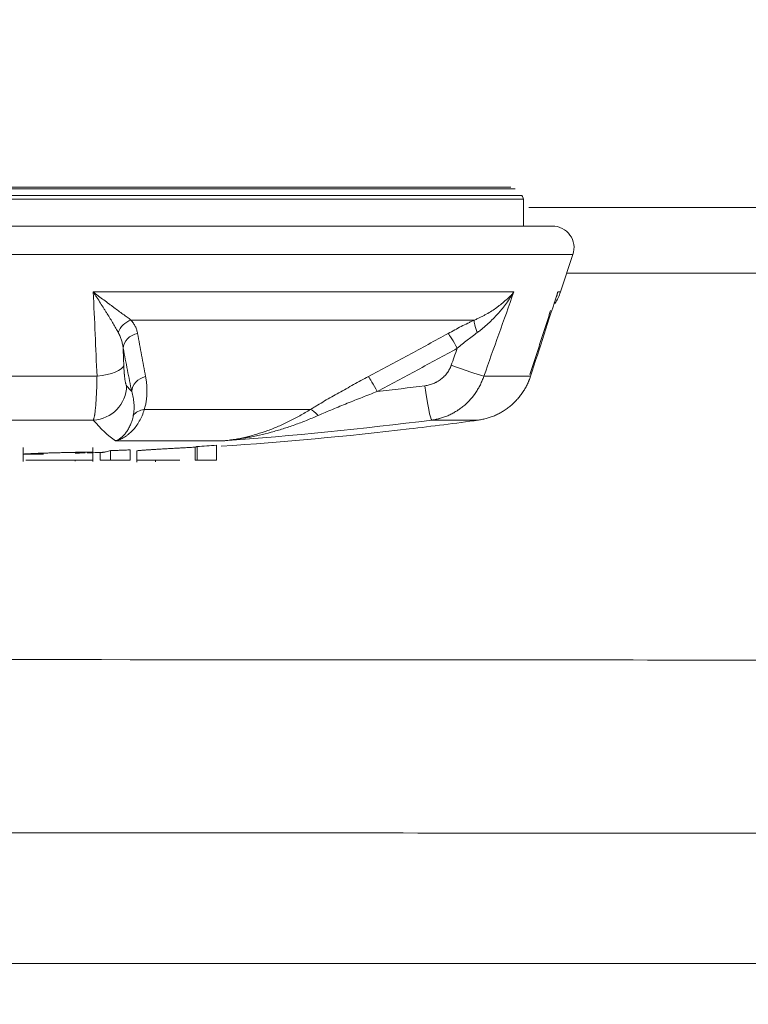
# Model space of a CAD drawing. Header units: millimetres. Extents: x 0 to 594, y 0 to 420.
# Tile 232 of 256: x 310.47 to 312.57, y 346.35 to 349.19. Entities that reach past the tile are written whole.
import ezdxf

# ---------------------------------------------------------------- set-up
doc = ezdxf.new("R2010")
doc.units = ezdxf.units.MM
doc.layers.add('1', color=7, linetype='Continuous', true_color=0xffffff)
doc.styles.add('Arial Unicode MS', font='txt')
doc.dimstyles.get("Standard").update_dxf_attribs({"dimtxt": 0.18, "dimasz": 0.18, "dimexe": 0.18, "dimexo": 0.0625, "dimgap": 0.09, "dimtad": 0, "dimtih": 1, "dimtoh": 1, "dimdec": 4, "dimzin": 0, "dimdsep": 46, "dimtxsty": 'Standard', "dimcen": 0.09, "dimadec": 0, "dimazin": 0, "dimtfac": 1, "dimtdec": 4, "dimtofl": 0, "dimtmove": 0, "dimatfit": 3, "dimfxl": 0, "dimtolj": 1, "dimtzin": 0, "dimarcsym": 0})

# ---------------------------------------------------------------- blocks, each defined once
blk = doc.blocks.new('_U2')
at = {"layer": '1', "color": 18, "lineweight": 13}
for p, q in [((142.3008, 334.4792), (142.3008, 394.7968)), ((368.28, 363.0393), (368.28, 394.7968)), ((142.3008, 392.7968), (235.4192, 392.7968)), ((368.28, 392.7968), (275.1617, 392.7968))]:
    blk.add_line(p, q, dxfattribs=at)
at = {"layer": '1', "color": 18}
for points in [[(142.3008, 392.7968), (145.8008, 393.7346), (145.8008, 391.8589)], [(368.28, 392.7968), (364.78, 391.8589), (364.78, 393.7346)]]:
    blk.add_solid(points, dxfattribs=at)
at = {"layer": '1', "color": 18, "linetype": 'Continuous', "lineweight": 13, "char_height": 2.5, "attachment_point": 7, "line_spacing_factor": 1.047437, "style": 'Arial Unicode MS'}
for s, insert in [('\\fArial Unicode MS|b0|i0;\\W1.0000; LIFT POINT SPAN', (244.1567, 390.9192)), ('\\fArial Unicode MS|b0|i0;\\W1.0000;4.5', (237.0517, 390.9192))]:
    blk.add_mtext(s, dxfattribs=dict(at, insert=insert))

msp = doc.modelspace()

# ---------------------------------------------------------------- linework, layer by layer
at = {"layer": '1', "color": 155, "linetype": 'Continuous', "lineweight": 13}
for p, q in [((311.9017, 348.7057), (308.7215, 348.7057)), ((311.9253, 348.6758), (308.6978, 348.6758)), ((308.7022, 348.6864), (311.921, 348.6864)), ((312.0683, 348.5162), (308.5549, 348.5162)), ((310.6851, 348.4085), (311.8978, 348.4085)), ((312.0323, 348.4085), (312.0245, 348.4085)), ((311.7843, 348.3276), (310.7937, 348.3276)), ((310.1452, 348.1653), (310.6959, 348.1653)), ((311.8112, 348.1653), (311.946, 348.1653)), ((310.8322, 348.0697), (311.3116, 348.0697)), ((311.0603, 347.9793), (310.7495, 347.9793))]:
    msp.add_line(p, q, dxfattribs=at)
at = {"layer": '1', "color": 155, "linetype": 'Continuous', "lineweight": 18}
for p, q in [((308.7338, 348.7108), (311.8894, 348.7108)), ((311.9253, 348.5986), (311.9253, 348.6758)), ((312.009, 348.5986), (308.6142, 348.5986)), ((312.0323, 348.4085), (312.0683, 348.5162)), ((310.6852, 348.039), (310.1351, 348.039)), ((311.7956, 348.039), (311.661, 348.039)), ((311.0404, 347.9236), (311.0404, 347.9664)), ((310.4832, 347.9601), (310.4832, 347.9195)), ((310.6842, 347.9195), (310.6842, 347.9601)), ((310.7051, 347.9236), (310.7051, 347.9457)), ((310.7352, 347.9236), (310.7352, 347.951)), ((310.7917, 347.9236), (310.7917, 347.9532)), ((310.8104, 347.9505), (310.8104, 347.9174)), ((310.9787, 347.9236), (310.9787, 347.961)), ((310.9843, 347.9236), (310.9843, 347.9629)), ((310.6329, 347.9204), (310.6329, 347.9236)), ((310.8644, 347.9236), (310.8644, 347.9182)), ((310.9843, 347.9236), (311.0404, 347.9236))]:
    msp.add_line(p, q, dxfattribs=at)
at = {"layer": '1', "color": 18, "linetype": 'Continuous', "lineweight": 13}
msp.add_line((318.139, 346.4717), (306.1345, 346.4717), dxfattribs=at)
at = {"layer": '1', "color": 155, "linetype": 'Continuous', "lineweight": 18}
for centre, radius, start, end in [((311.9103, 348.6758), 0.015, 0, 45), ((312.009, 348.5361), 0.0625, 341.5, 90), ((311.89, 348.4561), 0.15, 327.4345, 341.5), ((310.3116, 358.9886), 11.05, 273.85266, 276.67545), ((310.3116, 358.9886), 11.05, 271.84804, 272.08456)]:
    msp.add_arc(centre, radius, start, end, dxfattribs=at)
at = {"layer": '1', "color": 155, "linetype": 'Continuous', "lineweight": 13}
for centre, major_axis, ratio, start_param, end_param in [((310.8012, 348.2847), (0.0369, 0.0338), 0.830024, 1.083164, 2.164001), ((311.8072, 348.2847), (-0.0211, 0.0453), 0.222841, 0.24386, 1.324697), ((310.821, 348.246), (0.0491, 0.0096), 0.872382, 1.565648, 2.921255), ((311.731, 348.246), (-0.024, 0.0438), 0.063237, 4.677736, 6.033343), ((310.6737, 348.1971), (0.0999, 0.0038), 0.332945, 4.924096, 6.16964), ((311.7245, 348.1971), (0.0943, -0.0334), 0.024134, 4.644405, 5.889949), ((310.8457, 348.1215), (0.049, 0.0099), 0.879036, 1.592231, 2.915581), ((311.5002, 348.1215), (-0.0234, 0.0442), 0.063719, 4.678634, 6.001984), ((310.6818, 348.1381), (0.0765, 0.0644), 0.986351, 4.053871, 5.577122), ((310.9285, 358.9886), (0, 10.9376), 0.106837, 3.015243, 3.027963), ((310.2669, 358.9886), (0, -10.9376), 0.997399, 0.113629, 0.126349), ((311.6488, 348.1381), (0.0126, -0.0992), 0.071498, 4.703283, 6.226534), ((310.8431, 348.0269), (0.0477, -0.015), 0.849933, 2.054891, 2.870417), ((311.3326, 348.0269), (-0.0264, 0.0425), 0.306836, 5.148973, 5.9645), ((310.8338, 358.9886), (0, -11.0375), 0.106837, 6.156836, 6.211673)]:
    msp.add_ellipse(centre, major_axis=major_axis, ratio=ratio, start_param=start_param, end_param=end_param, dxfattribs=at)
at = {"layer": '1', "color": 155, "linetype": 'Continuous', "lineweight": 18}
for centre, major_axis, ratio, start_param, end_param in [((310.2737, 358.9886), (0, 11.0375), 0.997399, 3.213105, 3.267942), ((310.5263, 358.9886), (0, -11.0375), 0.912599, 0.106406, 0.126349)]:
    msp.add_ellipse(centre, major_axis=major_axis, ratio=ratio, start_param=start_param, end_param=end_param, dxfattribs=at)
for points, degree in [([(311.9409, 348.6518), (312.7695, 348.6521), (313.5982, 348.6522), (314.4269, 348.6523)], 3), ([(310.6959, 348.1653), (310.6923, 348.2464), (310.6887, 348.3274), (310.6851, 348.4085)], 3), ([(311.8978, 348.4085), (311.869, 348.3274), (311.8402, 348.2464), (311.8112, 348.1653)], 3), ([(311.946, 348.1653), (311.9722, 348.2464), (311.9984, 348.3274), (312.0245, 348.4085)], 3), ([(311.9444, 348.1707), (312.0039, 348.3546)], 1), ([(311.0404, 347.9664), (311.0217, 347.9652), (311.003, 347.964), (310.9843, 347.9629)], 3)]:
    msp.add_open_spline(points, degree=degree, dxfattribs=at)
at = {"layer": '1', "color": 155, "linetype": 'Continuous', "lineweight": 13}
for points in [[(313.361, 348.4619), (312.9241, 348.4622), (312.4871, 348.4625), (312.0502, 348.4627)], [(310.7713, 348.246), (310.7719, 348.2297), (310.7725, 348.2134), (310.7731, 348.1971)], [(311.7173, 348.1971), (311.723, 348.2134), (311.7288, 348.2297), (311.7346, 348.246)]]:
    msp.add_open_spline(points, degree=3, dxfattribs=at)
at = {"layer": '1', "color": 155, "linetype": 'Continuous', "lineweight": 18}
for points, knots in [([(310.6851, 348.4085), (310.6851, 348.4085), (310.6852, 348.4084), (310.6854, 348.4083), (310.6855, 348.4082), (310.6857, 348.408), (310.6862, 348.4077), (310.6873, 348.4068), (310.6896, 348.4051), (310.6941, 348.4016), (310.6979, 348.3987), (310.7055, 348.3929), (310.7106, 348.3891), (310.7204, 348.3817), (310.7253, 348.378), (310.7325, 348.3726), (310.7355, 348.3704), (310.7385, 348.3682), (310.7397, 348.3673), (310.7402, 348.3669), (310.742, 348.3656), (310.7432, 348.3647), (310.749, 348.3604), (310.7535, 348.3571), (310.7623, 348.3506), (310.7665, 348.3475), (310.7728, 348.3429), (310.7768, 348.34), (310.7827, 348.3356), (310.7884, 348.3315), (310.7919, 348.3289), (310.7937, 348.3276)], [0, 0, 0, 0, 0.001953, 0.001953, 0.003906, 0.003906, 0.007813, 0.015625, 0.03125, 0.0625, 0.125, 0.125, 0.25, 0.25, 0.375, 0.375, 0.4375, 0.453125, 0.453125, 0.46875, 0.46875, 0.5, 0.5, 0.625, 0.625, 0.75, 0.75, 0.8125, 0.875, 0.9375, 1, 1, 1, 1]), ([(310.7573, 348.2912), (310.7562, 348.2933), (310.754, 348.2974), (310.7516, 348.3017), (310.7479, 348.3083), (310.7453, 348.3127), (310.7399, 348.3219), (310.737, 348.3265), (310.7312, 348.3361), (310.7282, 348.3409), (310.7236, 348.3483), (310.722, 348.3508), (310.7197, 348.3546), (310.7189, 348.3559), (310.7173, 348.3584), (310.7132, 348.3648), (310.7091, 348.3712), (310.7024, 348.3817), (310.699, 348.387), (310.6938, 348.395), (310.6912, 348.399), (310.6882, 348.4038), (310.6866, 348.4062), (310.6858, 348.4074), (310.6855, 348.4079), (310.6854, 348.4081), (310.6853, 348.4081), (310.6853, 348.4082), (310.6852, 348.4083), (310.6851, 348.4085), (310.6851, 348.4085)], [0, 0, 0, 0, 0.0625, 0.125, 0.125, 0.25, 0.25, 0.375, 0.375, 0.5, 0.5, 0.5625, 0.5625, 0.59375, 0.59375, 0.625, 0.75, 0.75, 0.875, 0.875, 0.9375, 0.96875, 0.984375, 0.992187, 0.996094, 0.996094, 0.99707, 0.99707, 0.998047, 1, 1, 1, 1]), ([(311.7843, 348.3276), (311.7873, 348.3289), (311.7933, 348.3315), (311.802, 348.3356), (311.8104, 348.34), (311.8158, 348.3429), (311.8239, 348.3475), (311.8291, 348.3506), (311.8392, 348.3571), (311.8441, 348.3604), (311.85, 348.3647), (311.8512, 348.3656), (311.8529, 348.3669), (311.8535, 348.3673), (311.8547, 348.3682), (311.8576, 348.3704), (311.8604, 348.3726), (311.867, 348.378), (311.8755, 348.3853), (311.8833, 348.3929), (311.8889, 348.3987), (311.8917, 348.4016), (311.8948, 348.4051), (311.8963, 348.4068), (311.8971, 348.4077), (311.8974, 348.408), (311.8975, 348.4082), (311.8976, 348.4083), (311.8977, 348.4084), (311.8978, 348.4085), (311.8978, 348.4085)], [0, 0, 0, 0, 0.0625, 0.125, 0.1875, 0.25, 0.25, 0.375, 0.375, 0.5, 0.5, 0.53125, 0.53125, 0.546875, 0.546875, 0.5625, 0.625, 0.625, 0.75, 0.875, 0.875, 0.9375, 0.96875, 0.984375, 0.992187, 0.996094, 0.996094, 0.998047, 0.998047, 1, 1, 1, 1]), ([(311.8978, 348.4085), (311.8978, 348.4085), (311.8977, 348.4083), (311.8976, 348.4082), (311.8976, 348.4081), (311.8975, 348.4081), (311.8974, 348.4079), (311.8971, 348.4074), (311.8964, 348.4062), (311.8949, 348.4038), (311.892, 348.399), (311.8894, 348.395), (311.8841, 348.387), (311.8767, 348.3764), (311.8678, 348.3648), (311.8626, 348.3584), (311.8605, 348.3559), (311.8594, 348.3546), (311.8562, 348.3508), (311.854, 348.3483), (311.8474, 348.3409), (311.8429, 348.3361), (311.8336, 348.3265), (311.8288, 348.3219), (311.8189, 348.3127), (311.8138, 348.3083), (311.8059, 348.3017), (311.8006, 348.2974), (311.795, 348.2933), (311.7922, 348.2912)], [0, 0, 0, 0, 0.001953, 0.00293, 0.00293, 0.003906, 0.003906, 0.007812, 0.015625, 0.03125, 0.0625, 0.125, 0.125, 0.25, 0.375, 0.40625, 0.40625, 0.4375, 0.4375, 0.5, 0.5, 0.625, 0.625, 0.75, 0.75, 0.875, 0.875, 0.9375, 1, 1, 1, 1]), ([(312.0141, 348.377), (312.0161, 348.382), (312.018, 348.3871), (312.0205, 348.395), (312.0218, 348.399), (312.0232, 348.4038), (312.0238, 348.4062), (312.0241, 348.4074), (312.0243, 348.4079), (312.0243, 348.4081), (312.0243, 348.4081), (312.0244, 348.4082), (312.0244, 348.4083), (312.0244, 348.4085), (312.0245, 348.4085)], [0, 0, 0, 0, 0.491838, 0.491838, 0.745919, 0.872959, 0.93648, 0.96824, 0.98412, 0.98412, 0.98809, 0.98809, 0.99206, 1, 1, 1, 1]), ([(312.0245, 348.4085), (312.0244, 348.4085), (312.0244, 348.4084), (312.0244, 348.4083), (312.0244, 348.4082), (312.0244, 348.408), (312.0243, 348.4077), (312.0241, 348.4068), (312.0237, 348.4051), (312.0229, 348.4016), (312.0221, 348.3987), (312.0211, 348.3954), (312.0207, 348.3941), (312.0202, 348.3929)], [0, 0, 0, 0, 0.011676, 0.011676, 0.023351, 0.023351, 0.046703, 0.093406, 0.186811, 0.373622, 0.747245, 0.747245, 1, 1, 1, 1]), ([(310.7937, 348.3276), (310.795, 348.3261), (310.7975, 348.3231), (310.7998, 348.32), (310.8029, 348.3153), (310.8047, 348.3122), (310.8079, 348.3057), (310.8092, 348.3024), (310.8114, 348.2957), (310.8122, 348.2923), (310.8129, 348.2889)], [0, 0, 0, 0, 0.125, 0.25, 0.25, 0.5, 0.5, 0.75, 0.75, 1, 1, 1, 1]), ([(311.7084, 348.2889), (311.7147, 348.2923), (311.721, 348.2957), (311.7336, 348.3024), (311.7399, 348.3057), (311.7525, 348.3122), (311.7589, 348.3153), (311.7684, 348.32), (311.7747, 348.3231), (311.7811, 348.3261), (311.7843, 348.3276)], [0, 0, 0, 0, 0.25, 0.25, 0.5, 0.5, 0.75, 0.75, 0.875, 1, 1, 1, 1]), ([(310.7713, 348.246), (310.7708, 348.2499), (310.7701, 348.2538), (310.7685, 348.2615), (310.7675, 348.2653), (310.7652, 348.2729), (310.7639, 348.2766), (310.7609, 348.284), (310.7593, 348.2876), (310.7573, 348.2912)], [0, 0, 0, 0, 0.25, 0.25, 0.5, 0.5, 0.75, 0.75, 1, 1, 1, 1]), ([(310.8129, 348.2889), (310.8167, 348.2679), (310.8206, 348.247), (310.8283, 348.2054), (310.8321, 348.1848), (310.8359, 348.1643)], [0, 0, 0, 0, 0.5, 0.5, 1, 1, 1, 1]), ([(311.4785, 348.1643), (311.517, 348.1848), (311.5553, 348.2054), (311.632, 348.247), (311.6702, 348.2679), (311.7084, 348.2889)], [0, 0, 0, 0, 0.5, 0.5, 1, 1, 1, 1]), ([(311.7922, 348.2912), (311.7873, 348.2876), (311.7825, 348.284), (311.7728, 348.2766), (311.768, 348.2729), (311.7584, 348.2653), (311.7536, 348.2615), (311.7441, 348.2538), (311.7393, 348.2499), (311.7346, 348.246)], [0, 0, 0, 0, 0.25, 0.25, 0.5, 0.5, 0.75, 0.75, 1, 1, 1, 1]), ([(310.6852, 348.039), (310.6855, 348.0396), (310.6862, 348.0411), (310.6872, 348.0441), (310.6881, 348.0481), (310.6887, 348.0512), (310.6891, 348.0538), (310.6893, 348.0552), (310.6896, 348.0569), (310.6897, 348.0576), (310.6898, 348.0581), (310.6898, 348.0583), (310.6901, 348.0606), (310.6906, 348.0649), (310.6914, 348.0721), (310.6921, 348.0799), (310.6925, 348.0857), (310.6929, 348.0902), (310.693, 348.0925), (310.6932, 348.0948), (310.6933, 348.0964), (310.6933, 348.0972), (310.6936, 348.1013), (310.6939, 348.1079), (310.6945, 348.1184), (310.6949, 348.1294), (310.6952, 348.137), (310.6954, 348.1429), (310.6954, 348.1459), (310.6955, 348.1489), (310.6956, 348.1509), (310.6956, 348.1519), (310.6957, 348.157), (310.6958, 348.1611), (310.6959, 348.1653)], [0, 0, 0, 0, 0.0625, 0.125, 0.1875, 0.25, 0.25, 0.28125, 0.296875, 0.304688, 0.304688, 0.3125, 0.3125, 0.375, 0.4375, 0.5, 0.5625, 0.5625, 0.59375, 0.609375, 0.609375, 0.625, 0.625, 0.6875, 0.75, 0.8125, 0.875, 0.875, 0.90625, 0.921875, 0.921875, 0.9375, 0.9375, 1, 1, 1, 1]), ([(310.8359, 348.1643), (310.8367, 348.1605), (310.8379, 348.1528), (310.8392, 348.1413), (310.8397, 348.1335), (310.84, 348.1257), (310.84, 348.1218), (310.8398, 348.1139), (310.8396, 348.11), (310.839, 348.1021), (310.8385, 348.0981), (310.8373, 348.0901), (310.8365, 348.086), (310.8351, 348.08), (310.8341, 348.0759), (310.8328, 348.0718), (310.8322, 348.0697)], [0, 0, 0, 0, 0.125, 0.25, 0.375, 0.375, 0.5, 0.5, 0.625, 0.625, 0.75, 0.75, 0.875, 0.875, 0.9375, 1, 1, 1, 1]), ([(311.3116, 348.0697), (311.3149, 348.0718), (311.3216, 348.0759), (311.3283, 348.08), (311.3384, 348.086), (311.3452, 348.0901), (311.3588, 348.0981), (311.3657, 348.1021), (311.3795, 348.11), (311.3865, 348.1139), (311.4004, 348.1218), (311.4074, 348.1257), (311.4215, 348.1335), (311.4356, 348.1413), (311.457, 348.1528), (311.4713, 348.1605), (311.4785, 348.1643)], [0, 0, 0, 0, 0.0625, 0.125, 0.125, 0.25, 0.25, 0.375, 0.375, 0.5, 0.5, 0.625, 0.625, 0.75, 0.875, 1, 1, 1, 1]), ([(311.8112, 348.1653), (311.8098, 348.1611), (311.8068, 348.1529), (311.8014, 348.141), (311.7953, 348.1296), (311.7907, 348.1222), (311.787, 348.1168), (311.7851, 348.1141), (311.7832, 348.1115), (311.7822, 348.1102), (311.7819, 348.1098), (311.7812, 348.1089), (311.7782, 348.105), (311.7722, 348.098), (311.7633, 348.0887), (311.7537, 348.0801), (311.7469, 348.0748), (311.7417, 348.071), (311.7399, 348.0698), (311.7377, 348.0683), (311.7372, 348.068), (311.7363, 348.0674), (311.735, 348.0665), (311.73, 348.0633), (311.7216, 348.0585), (311.7101, 348.0529), (311.6983, 348.0481), (311.6902, 348.0455), (311.6851, 348.044), (311.6841, 348.0438), (311.682, 348.0432), (311.6809, 348.0429), (311.6778, 348.0422), (311.6716, 348.0407), (311.6652, 348.0396), (311.661, 348.039)], [0, 0, 0, 0, 0.0625, 0.125, 0.1875, 0.25, 0.25, 0.28125, 0.296875, 0.296875, 0.304688, 0.304688, 0.3125, 0.375, 0.4375, 0.5, 0.5625, 0.5625, 0.59375, 0.59375, 0.601563, 0.601563, 0.609375, 0.625, 0.6875, 0.75, 0.8125, 0.875, 0.875, 0.890625, 0.890625, 0.90625, 0.90625, 0.9375, 1, 1, 1, 1]), ([(311.7956, 348.039), (311.7999, 348.0396), (311.8083, 348.0411), (311.8207, 348.0441), (311.8329, 348.0481), (311.8408, 348.0512), (311.8467, 348.0538), (311.8496, 348.0552), (311.8529, 348.0569), (311.8544, 348.0576), (311.8553, 348.0581), (311.8558, 348.0583), (311.8601, 348.0606), (311.8676, 348.0649), (311.8782, 348.0721), (311.8884, 348.0799), (311.8948, 348.0857), (311.8994, 348.0902), (311.9017, 348.0925), (311.904, 348.0948), (311.9055, 348.0964), (311.9062, 348.0972), (311.9099, 348.1013), (311.9154, 348.1079), (311.9231, 348.1184), (311.93, 348.1294), (311.9341, 348.137), (311.937, 348.1429), (311.9384, 348.1459), (311.9397, 348.1489), (311.9406, 348.1509), (311.941, 348.1519), (311.9431, 348.157), (311.9446, 348.1611), (311.946, 348.1653)], [0, 0, 0, 0, 0.0625, 0.125, 0.1875, 0.25, 0.25, 0.28125, 0.296875, 0.304687, 0.304687, 0.3125, 0.3125, 0.375, 0.4375, 0.5, 0.5625, 0.5625, 0.59375, 0.609375, 0.609375, 0.625, 0.625, 0.6875, 0.75, 0.8125, 0.875, 0.875, 0.90625, 0.921875, 0.921875, 0.9375, 0.9375, 1, 1, 1, 1]), ([(310.8006, 348.0521), (310.8012, 348.0552), (310.8016, 348.0582), (310.8023, 348.0642), (310.8026, 348.0671), (310.8028, 348.073), (310.8028, 348.0759), (310.8027, 348.0817), (310.8025, 348.0846), (310.802, 348.0904), (310.8017, 348.0932), (310.8009, 348.0989), (310.8, 348.1046), (310.7982, 348.1131), (310.7968, 348.1187), (310.796, 348.1215)], [0, 0, 0, 0, 0.125, 0.125, 0.25, 0.25, 0.375, 0.375, 0.5, 0.5, 0.625, 0.625, 0.75, 0.875, 1, 1, 1, 1]), ([(311.5038, 348.1215), (311.4966, 348.1187), (311.4822, 348.1131), (311.4606, 348.1046), (311.4391, 348.0961), (311.4248, 348.0904), (311.4106, 348.0846), (311.4035, 348.0817), (311.3893, 348.0759), (311.3822, 348.073), (311.3681, 348.0671), (311.3611, 348.0642), (311.3472, 348.0582), (311.3402, 348.0552), (311.3333, 348.0521)], [0, 0, 0, 0, 0.125, 0.25, 0.375, 0.5, 0.5, 0.625, 0.625, 0.75, 0.75, 0.875, 0.875, 1, 1, 1, 1]), ([(310.8322, 348.0697), (310.8303, 348.0634), (310.8282, 348.0574), (310.8234, 348.046), (310.8207, 348.0406), (310.815, 348.0305), (310.8119, 348.0257), (310.8053, 348.0168), (310.8018, 348.0127), (310.7946, 348.0051), (310.7908, 348.0016), (310.7859, 347.9976), (310.7849, 347.9968), (310.7829, 347.9953), (310.7819, 347.9946), (310.7789, 347.9925), (310.7769, 347.9911), (310.7707, 347.9874), (310.7665, 347.9853), (310.7602, 347.9826), (310.757, 347.9814), (310.7533, 347.9803), (310.7514, 347.9797), (310.7505, 347.9795), (310.7501, 347.9794), (310.75, 347.9794), (310.75, 347.9794), (310.7499, 347.9794), (310.7498, 347.9793), (310.7496, 347.9793), (310.7495, 347.9793)], [0, 0, 0, 0, 0.125, 0.125, 0.25, 0.25, 0.375, 0.375, 0.5, 0.5, 0.625, 0.625, 0.65625, 0.65625, 0.6875, 0.6875, 0.75, 0.75, 0.875, 0.875, 0.9375, 0.96875, 0.984375, 0.992188, 0.994141, 0.995117, 0.995117, 0.996094, 0.996094, 1, 1, 1, 1]), ([(310.7495, 347.9793), (310.7496, 347.9793), (310.7497, 347.9793), (310.7499, 347.9794), (310.7499, 347.9794), (310.7502, 347.9795), (310.7507, 347.9797), (310.7512, 347.9799), (310.7522, 347.9804), (310.7529, 347.9807), (310.7549, 347.9817), (310.7563, 347.9824), (310.7603, 347.9847), (310.7642, 347.9875), (310.768, 347.9908), (310.7699, 347.9925), (310.7706, 347.9931), (310.7718, 347.9943), (310.7724, 347.995), (310.7755, 347.9982), (310.7778, 348.001), (310.7824, 348.0071), (310.7845, 348.0104), (310.7885, 348.0175), (310.7904, 348.0213), (310.7939, 348.0293), (310.7955, 348.0336), (310.7983, 348.0425), (310.7995, 348.0472), (310.8006, 348.0521)], [0, 0, 0, 0, 0.003906, 0.003906, 0.007813, 0.007813, 0.015625, 0.03125, 0.03125, 0.0625, 0.0625, 0.125, 0.125, 0.25, 0.3125, 0.3125, 0.34375, 0.34375, 0.375, 0.375, 0.5, 0.5, 0.625, 0.625, 0.75, 0.75, 0.875, 0.875, 1, 1, 1, 1]), ([(311.0603, 347.9793), (311.0607, 347.9793), (311.061, 347.9793), (311.0614, 347.9794), (311.0615, 347.9794), (311.0617, 347.9794), (311.0619, 347.9794), (311.0629, 347.9795), (311.0651, 347.9797), (311.0698, 347.9803), (311.0792, 347.9814), (311.0873, 347.9826), (311.1033, 347.9853), (311.114, 347.9874), (311.13, 347.9911), (311.1353, 347.9925), (311.1433, 347.9946), (311.146, 347.9953), (311.1513, 347.9968), (311.154, 347.9976), (311.1672, 348.0016), (311.1777, 348.0051), (311.1986, 348.0127), (311.209, 348.0168), (311.2297, 348.0257), (311.24, 348.0305), (311.2605, 348.0406), (311.2707, 348.046), (311.2912, 348.0574), (311.3014, 348.0634), (311.3116, 348.0697)], [0, 0, 0, 0, 0.003906, 0.003906, 0.004883, 0.004883, 0.005859, 0.007813, 0.015625, 0.03125, 0.0625, 0.125, 0.125, 0.25, 0.25, 0.3125, 0.3125, 0.34375, 0.34375, 0.375, 0.375, 0.5, 0.5, 0.625, 0.625, 0.75, 0.75, 0.875, 0.875, 1, 1, 1, 1]), ([(311.3333, 348.0521), (311.3221, 348.0472), (311.3109, 348.0425), (311.2884, 348.0336), (311.2772, 348.0293), (311.2547, 348.0213), (311.2435, 348.0175), (311.2209, 348.0104), (311.2096, 348.0071), (311.1869, 348.001), (311.1755, 347.9982), (311.1612, 347.995), (311.1583, 347.9943), (311.1526, 347.9931), (311.1497, 347.9925), (311.1411, 347.9908), (311.1238, 347.9875), (311.1066, 347.9847), (311.0893, 347.9824), (311.0835, 347.9817), (311.0748, 347.9807), (311.0719, 347.9804), (311.0676, 347.9799), (311.0654, 347.9797), (311.0632, 347.9795), (311.0621, 347.9794), (311.0618, 347.9794), (311.0611, 347.9793), (311.0607, 347.9793), (311.0603, 347.9793)], [0, 0, 0, 0, 0.125, 0.125, 0.25, 0.25, 0.375, 0.375, 0.5, 0.5, 0.625, 0.625, 0.65625, 0.65625, 0.6875, 0.6875, 0.75, 0.875, 0.875, 0.9375, 0.9375, 0.96875, 0.96875, 0.984375, 0.992187, 0.992187, 0.996094, 0.996094, 1, 1, 1, 1]), ([(310.6807, 347.9457), (310.6815, 347.9458), (310.6821, 347.9458), (310.6832, 347.9459), (310.6837, 347.946), (310.684, 347.9461), (310.6841, 347.9461), (310.6842, 347.9462), (310.6843, 347.9462), (310.6841, 347.9463), (310.6832, 347.9464), (310.682, 347.9465), (310.6799, 347.9465), (310.6795, 347.9465), (310.6785, 347.9465), (310.6775, 347.9466), (310.6762, 347.9466), (310.6752, 347.9466), (310.6749, 347.9466), (310.6742, 347.9466), (310.6724, 347.9466), (310.6703, 347.9466), (310.6668, 347.9466), (310.6649, 347.9465), (310.6623, 347.9465), (310.6618, 347.9465), (310.6607, 347.9465), (310.6602, 347.9465), (310.6586, 347.9465), (310.6552, 347.9464), (310.6492, 347.9463), (310.6439, 347.9462), (310.6405, 347.9462), (310.6399, 347.9462), (310.6385, 347.9461), (310.6371, 347.9461), (310.635, 347.9461), (310.6336, 347.946), (310.6273, 347.9459), (310.6216, 347.9458), (310.613, 347.9456), (310.6101, 347.9455), (310.6057, 347.9454), (310.6042, 347.9454), (310.6012, 347.9453), (310.5998, 347.9453), (310.5924, 347.9451), (310.5865, 347.9449), (310.5748, 347.9446), (310.5689, 347.9445), (310.5616, 347.9443), (310.5602, 347.9442), (310.5573, 347.9442), (310.5558, 347.9441), (310.5515, 347.944), (310.5459, 347.9438), (310.5392, 347.9436), (310.5353, 347.9435), (310.5327, 347.9434), (310.5314, 347.9434), (310.5277, 347.9433), (310.5253, 347.9432), (310.5218, 347.9431), (310.5206, 347.943), (310.5184, 347.9429), (310.5152, 347.9428), (310.5122, 347.9427), (310.5093, 347.9426), (310.5084, 347.9425), (310.5066, 347.9424), (310.5057, 347.9424), (310.5015, 347.9422), (310.4987, 347.9421), (310.4948, 347.9419), (310.4937, 347.9418), (310.492, 347.9417), (310.4915, 347.9417), (310.4905, 347.9416), (310.49, 347.9416), (310.4877, 347.9414), (310.4863, 347.9413), (310.4847, 347.9411), (310.4843, 347.9411), (310.4838, 347.941), (310.4837, 347.941), (310.4834, 347.941), (310.4834, 347.9409), (310.483, 347.9408), (310.4832, 347.9408), (310.4844, 347.9406), (310.4854, 347.9406), (310.4873, 347.9405), (310.4877, 347.9405), (310.4886, 347.9405), (310.4891, 347.9405), (310.4906, 347.9405), (310.4929, 347.9405), (310.4957, 347.9405), (310.498, 347.9405), (310.4993, 347.9405), (310.5006, 347.9405), (310.5015, 347.9405), (310.5019, 347.9405), (310.5033, 347.9405), (310.5043, 347.9405), (310.5063, 347.9406), (310.5073, 347.9406), (310.5104, 347.9406), (310.5126, 347.9406), (310.5161, 347.9407), (310.5173, 347.9407), (310.5197, 347.9407), (310.5209, 347.9407), (310.5246, 347.9408), (310.5298, 347.9409), (310.5352, 347.941), (310.539, 347.9411), (310.5402, 347.9411), (310.5413, 347.9411)], [0, 0, 0, 0, 0.019451, 0.019451, 0.038901, 0.038901, 0.048627, 0.048627, 0.058352, 0.077803, 0.077803, 0.116704, 0.116704, 0.12643, 0.12643, 0.136155, 0.14588, 0.14588, 0.150743, 0.150743, 0.155606, 0.175056, 0.175056, 0.194507, 0.194507, 0.19937, 0.19937, 0.204232, 0.204232, 0.213958, 0.233409, 0.252859, 0.252859, 0.257722, 0.257722, 0.262585, 0.267447, 0.27231, 0.27231, 0.311211, 0.311211, 0.330662, 0.330662, 0.340387, 0.340387, 0.350113, 0.350113, 0.389014, 0.389014, 0.427916, 0.427916, 0.437641, 0.437641, 0.447366, 0.447366, 0.466817, 0.486268, 0.495993, 0.495993, 0.505719, 0.505719, 0.525169, 0.525169, 0.534895, 0.534895, 0.54462, 0.564071, 0.564071, 0.573796, 0.573796, 0.583521, 0.583521, 0.622423, 0.622423, 0.641873, 0.641873, 0.651599, 0.651599, 0.661324, 0.661324, 0.700226, 0.700226, 0.719676, 0.719676, 0.729402, 0.729402, 0.739127, 0.739127, 0.778028, 0.778028, 0.81693, 0.81693, 0.826655, 0.826655, 0.836381, 0.836381, 0.855831, 0.875282, 0.875282, 0.885007, 0.88987, 0.88987, 0.894733, 0.894733, 0.904458, 0.904458, 0.914183, 0.914183, 0.933634, 0.933634, 0.94336, 0.94336, 0.953085, 0.953085, 0.972536, 0.991986, 0.991986, 1, 1, 1, 1]), ([(310.6616, 347.9445), (310.6546, 347.9443), (310.6476, 347.944), (310.6381, 347.9437), (310.6356, 347.9437), (310.6331, 347.9436)], [0, 0, 0, 0, 0.740535, 0.740535, 1, 1, 1, 1]), ([(310.7352, 347.951), (310.7333, 347.9503), (310.7313, 347.9497), (310.7268, 347.9485), (310.7244, 347.948), (310.7206, 347.9474), (310.7193, 347.9472), (310.7167, 347.9468), (310.7154, 347.9466), (310.7126, 347.9463), (310.7112, 347.9461), (310.709, 347.9459), (310.7083, 347.9459), (310.7067, 347.9458), (310.7059, 347.9457), (310.7051, 347.9457)], [0, 0, 0, 0, 0.25, 0.25, 0.5, 0.5, 0.625, 0.625, 0.75, 0.75, 0.875, 0.875, 0.9375, 0.9375, 1, 1, 1, 1]), ([(310.7917, 347.9532), (310.787, 347.953), (310.7823, 347.9528), (310.7752, 347.9525), (310.7729, 347.9524), (310.7682, 347.9522), (310.7658, 347.9521), (310.7611, 347.952), (310.7588, 347.9519), (310.7541, 347.9517), (310.747, 347.9514), (310.7399, 347.9512), (310.7352, 347.951)], [0, 0, 0, 0, 0.25, 0.25, 0.375, 0.375, 0.5, 0.5, 0.625, 0.625, 0.75, 1, 1, 1, 1]), ([(310.9787, 347.961), (310.9741, 347.9608), (310.9695, 347.9605), (310.9602, 347.96), (310.9556, 347.9597), (310.9463, 347.9592), (310.9417, 347.959), (310.9323, 347.9585), (310.9277, 347.9582), (310.9206, 347.9578), (310.9182, 347.9577), (310.9135, 347.9574), (310.9112, 347.9573), (310.9041, 347.9569), (310.8994, 347.9566), (310.8937, 347.9563), (310.8925, 347.9562), (310.8903, 347.9561), (310.8868, 347.9559), (310.8823, 347.9556), (310.879, 347.9554), (310.8768, 347.9553), (310.8757, 347.9552), (310.8724, 347.955), (310.866, 347.9546), (310.86, 347.9543), (310.8543, 347.9539), (310.8524, 347.9538), (310.8488, 347.9536), (310.847, 347.9534), (310.8436, 347.9532), (310.8419, 347.9531), (310.8388, 347.9529), (310.8373, 347.9528), (310.833, 347.9525), (310.8304, 347.9523), (310.8274, 347.9521), (310.8269, 347.952), (310.8257, 347.9519), (310.8252, 347.9519), (310.8236, 347.9518), (310.8226, 347.9517), (310.8197, 347.9515), (310.8164, 347.9512), (310.814, 347.951), (310.8126, 347.9508), (310.8122, 347.9508), (310.8115, 347.9507), (310.8112, 347.9506), (310.8107, 347.9505), (310.8106, 347.9505), (310.8104, 347.9505), (310.8104, 347.9504), (310.8104, 347.9504)], [0, 0, 0, 0, 0.059228, 0.059228, 0.118455, 0.118455, 0.177683, 0.177683, 0.236911, 0.236911, 0.266525, 0.266525, 0.296138, 0.296138, 0.355366, 0.355366, 0.370173, 0.370173, 0.38498, 0.414594, 0.429401, 0.429401, 0.444208, 0.444208, 0.473821, 0.533049, 0.533049, 0.562663, 0.562663, 0.592277, 0.592277, 0.621891, 0.621891, 0.651504, 0.651504, 0.710732, 0.710732, 0.725539, 0.725539, 0.740346, 0.740346, 0.76996, 0.76996, 0.829187, 0.888415, 0.888415, 0.918029, 0.918029, 0.947643, 0.947643, 0.977257, 0.977257, 1, 1, 1, 1]), ([(310.9843, 347.9629), (310.9841, 347.9628), (310.9839, 347.9627), (310.9836, 347.9626), (310.9834, 347.9625), (310.9828, 347.9623), (310.9824, 347.9621), (310.981, 347.9616), (310.98, 347.9613), (310.9787, 347.961)], [0, 0, 0, 0, 0.125, 0.125, 0.25, 0.25, 0.5, 0.5, 1, 1, 1, 1]), ([(310.4908, 347.9236), (310.4921, 347.9236), (310.4935, 347.9236), (310.5018, 347.9236), (310.5102, 347.9236), (310.5315, 347.9236), (310.5433, 347.9236), (310.5695, 347.9236), (310.5831, 347.9236), (310.6101, 347.9236), (310.6226, 347.9236), (310.6459, 347.9236), (310.6555, 347.9236), (310.6707, 347.9236), (310.6763, 347.9236), (310.6832, 347.9236), (310.6849, 347.9236), (310.6836, 347.9236), (310.6824, 347.9236), (310.6807, 347.9236)], [0, 0, 0, 0, 0.03762, 0.03762, 0.179252, 0.179252, 0.320885, 0.320885, 0.456854, 0.456854, 0.587235, 0.587235, 0.701015, 0.701015, 0.814795, 0.814795, 0.941321, 0.941321, 1, 1, 1, 1]), ([(310.7051, 347.9236), (310.7085, 347.9236), (310.7136, 347.9236), (310.7269, 347.9236), (310.7317, 347.9236), (310.7352, 347.9236)], [0, 0, 0, 0, 0.44531, 0.44531, 1, 1, 1, 1]), ([(310.7352, 347.9236), (310.7486, 347.9236), (310.7581, 347.9236), (310.7715, 347.9236), (310.7808, 347.9236), (310.7917, 347.9236)], [0, 0, 0, 0, 0.422535, 0.422535, 1, 1, 1, 1]), ([(310.8104, 347.9236), (310.8103, 347.9236), (310.8104, 347.9236), (310.8118, 347.9236), (310.8161, 347.9236), (310.8312, 347.9236), (310.8409, 347.9236), (310.8649, 347.9236), (310.8781, 347.9236), (310.9059, 347.9236), (310.9199, 347.9236), (310.9346, 347.9236)], [0, 0, 0, 0, 0.047696, 0.047696, 0.288216, 0.288216, 0.528735, 0.528735, 0.769255, 0.769255, 1, 1, 1, 1]), ([(310.9787, 347.9236), (310.9806, 347.9236), (310.9822, 347.9236), (310.9837, 347.9236), (310.984, 347.9236), (310.9843, 347.9236)], [0, 0, 0, 0, 0.801774, 0.801774, 1, 1, 1, 1])]:
    msp.add_open_spline(points, degree=3, knots=knots, dxfattribs=at)
at = {"layer": '1', "color": 155, "linetype": 'Continuous', "lineweight": 13}
for points, knots in [([(310.796, 348.1215), (310.7918, 348.1419), (310.7877, 348.1626), (310.7795, 348.2041), (310.7754, 348.225), (310.7713, 348.246)], [0, 0, 0, 0, 0.5, 0.5, 1, 1, 1, 1]), ([(311.7346, 348.246), (311.6963, 348.225), (311.6579, 348.2041), (311.581, 348.1626), (311.5424, 348.1419), (311.5038, 348.1215)], [0, 0, 0, 0, 0.5, 0.5, 1, 1, 1, 1]), ([(310.7731, 348.1971), (310.7732, 348.1951), (310.7734, 348.1911), (310.7737, 348.1855), (310.774, 348.1801), (310.7742, 348.1766), (310.7744, 348.174), (310.7745, 348.1732), (310.7746, 348.172), (310.7747, 348.1715), (310.7747, 348.1707), (310.7749, 348.1687), (310.7753, 348.1652), (310.7757, 348.1609), (310.7763, 348.1569), (310.7766, 348.1545), (310.7769, 348.153), (310.7769, 348.1527), (310.777, 348.1521), (310.7771, 348.1519), (310.7772, 348.151), (310.7775, 348.1494), (310.778, 348.147), (310.7784, 348.1453), (310.779, 348.1429), (310.7795, 348.1416), (310.7799, 348.1404), (310.78, 348.1403), (310.7801, 348.14), (310.7803, 348.1397), (310.7807, 348.1389), (310.781, 348.1384), (310.7812, 348.1381)], [0, 0, 0, 0, 0.0625, 0.125, 0.1875, 0.25, 0.25, 0.28125, 0.28125, 0.296875, 0.296875, 0.3125, 0.375, 0.4375, 0.5, 0.5625, 0.5625, 0.578125, 0.578125, 0.59375, 0.59375, 0.625, 0.6875, 0.75, 0.75, 0.875, 0.875, 0.890625, 0.890625, 0.90625, 0.9375, 1, 1, 1, 1]), ([(311.6416, 348.1381), (311.6458, 348.1387), (311.654, 348.1403), (311.662, 348.1429), (311.6678, 348.1452), (311.6698, 348.1461), (311.6721, 348.1473), (311.6726, 348.1475), (311.6736, 348.148), (311.675, 348.1487), (311.6764, 348.1495), (311.6809, 348.1521), (311.6844, 348.1544), (311.6894, 348.1582), (311.6926, 348.1608), (311.6957, 348.1637), (311.6976, 348.1656), (311.6983, 348.1664), (311.699, 348.1671), (311.7001, 348.1683), (311.7022, 348.1707), (311.7055, 348.1748), (311.709, 348.18), (311.7122, 348.1854), (311.714, 348.1892), (311.7153, 348.1921), (311.7157, 348.1931), (311.7165, 348.1951), (311.7169, 348.1961), (311.7173, 348.1971)], [0, 0, 0, 0, 0.125, 0.25, 0.25, 0.3125, 0.3125, 0.328125, 0.328125, 0.34375, 0.375, 0.375, 0.5, 0.5, 0.5625, 0.625, 0.625, 0.640625, 0.65625, 0.65625, 0.6875, 0.75, 0.8125, 0.875, 0.9375, 0.9375, 0.96875, 0.96875, 1, 1, 1, 1]), ([(292.4802, 347.3539), (292.9221, 347.354), (293.364, 347.3541), (294.2478, 347.3545), (294.6897, 347.3547), (295.5735, 347.3553), (296.0154, 347.3557), (296.6783, 347.3563), (296.8993, 347.3565), (297.3412, 347.3569), (297.5621, 347.3571), (297.8936, 347.3572), (298.004, 347.3572), (298.225, 347.3572), (298.3355, 347.3571), (298.6669, 347.3569), (298.8879, 347.3567), (299.3298, 347.3562), (299.5507, 347.356), (299.9926, 347.3555), (300.2136, 347.3553), (301.3184, 347.3542), (302.2022, 347.3534), (303.9699, 347.3522), (304.8537, 347.3516), (306.6213, 347.3506), (307.5052, 347.3501), (309.2728, 347.3491), (310.1566, 347.3486), (311.4824, 347.3478), (311.9243, 347.3475), (312.8081, 347.3469), (313.25, 347.3466), (313.6919, 347.3462)], [0, 0, 0, 0, 0.0625, 0.0625, 0.125, 0.125, 0.1875, 0.1875, 0.21875, 0.21875, 0.25, 0.25, 0.265625, 0.265625, 0.28125, 0.28125, 0.3125, 0.3125, 0.34375, 0.34375, 0.375, 0.375, 0.5, 0.5, 0.625, 0.625, 0.75, 0.75, 0.875, 0.875, 0.9375, 0.9375, 1, 1, 1, 1]), ([(313.6923, 346.8469), (313.2503, 346.8473), (312.8083, 346.8476), (311.9244, 346.8482), (311.4824, 346.8485), (310.1564, 346.8494), (309.2724, 346.8499), (307.5044, 346.8508), (306.6204, 346.8512), (304.8525, 346.8518), (303.9685, 346.8521), (302.2005, 346.8526), (301.3165, 346.8528), (300.2115, 346.8531), (299.9905, 346.8531), (299.5485, 346.8532), (299.3275, 346.8532), (298.8856, 346.8533), (298.6646, 346.8533), (298.3331, 346.8534), (298.2226, 346.8534), (298.0016, 346.8534), (297.8911, 346.8534), (297.5596, 346.8535), (297.3386, 346.8536), (296.8966, 346.8537), (296.6756, 346.8537), (296.0126, 346.8539), (295.5706, 346.8539), (294.2446, 346.8542), (293.3607, 346.8543), (292.4767, 346.8545)], [0, 0, 0, 0, 0.0625, 0.0625, 0.125, 0.125, 0.25, 0.25, 0.375, 0.375, 0.5, 0.5, 0.625, 0.625, 0.65625, 0.65625, 0.6875, 0.6875, 0.71875, 0.71875, 0.734375, 0.734375, 0.75, 0.75, 0.78125, 0.78125, 0.8125, 0.8125, 0.875, 0.875, 1, 1, 1, 1])]:
    msp.add_open_spline(points, degree=3, knots=knots, dxfattribs=at)

# ---------------------------------------------------------------- dimensions: what is measured, and where the dimension line sits
at = {"layer": '1', "color": 18, "linetype": 'Continuous', "lineweight": 13}
dim = msp.add_linear_dim(base=(142.3008, 392.7968), p1=(368.28, 363.0393), p2=(142.3008, 334.4792), text=' <> \\fArial Unicode MS|b0|i0;\\C18;{\\H1.00x;\\fArial Unicode MS|b0|i0; LIFT POINT SPAN\\fArial Unicode MS|b0|i0;}\\C18;', dimstyle='Standard', override={"dimtxt": 2.5, "dimasz": 3.5, "dimexe": 2, "dimexo": 0, "dimgap": 1.5, "dimtih": 1, "dimtoh": 1, "dimdec": 1, "dimlfac": 0.02, "dimzin": 8, "dimdsep": 46, "dimlunit": 2, "dimtxsty": 'Arial Unicode MS', "dimsah": 1, "dimse1": 0, "dimse2": 0, "dimsd1": 0, "dimsd2": 0, "dimclrd": 18, "dimclre": 18, "dimclrt": 18, "dimtol": 0, "dimtm": -0.1, "dimtfac": 1.4, "dimtdec": 2, "dimtofl": 1, "dimtmove": 0, "dimtzin": 8, "dimlwd": 13, "dimlwe": 13}, dxfattribs=at)
dim.commit()
dim.dimension.update_dxf_attribs({"geometry": '_U2', "text_midpoint": (255.2904, 392.7968), "dimtype": 160})

doc.saveas('drawing.dxf')
